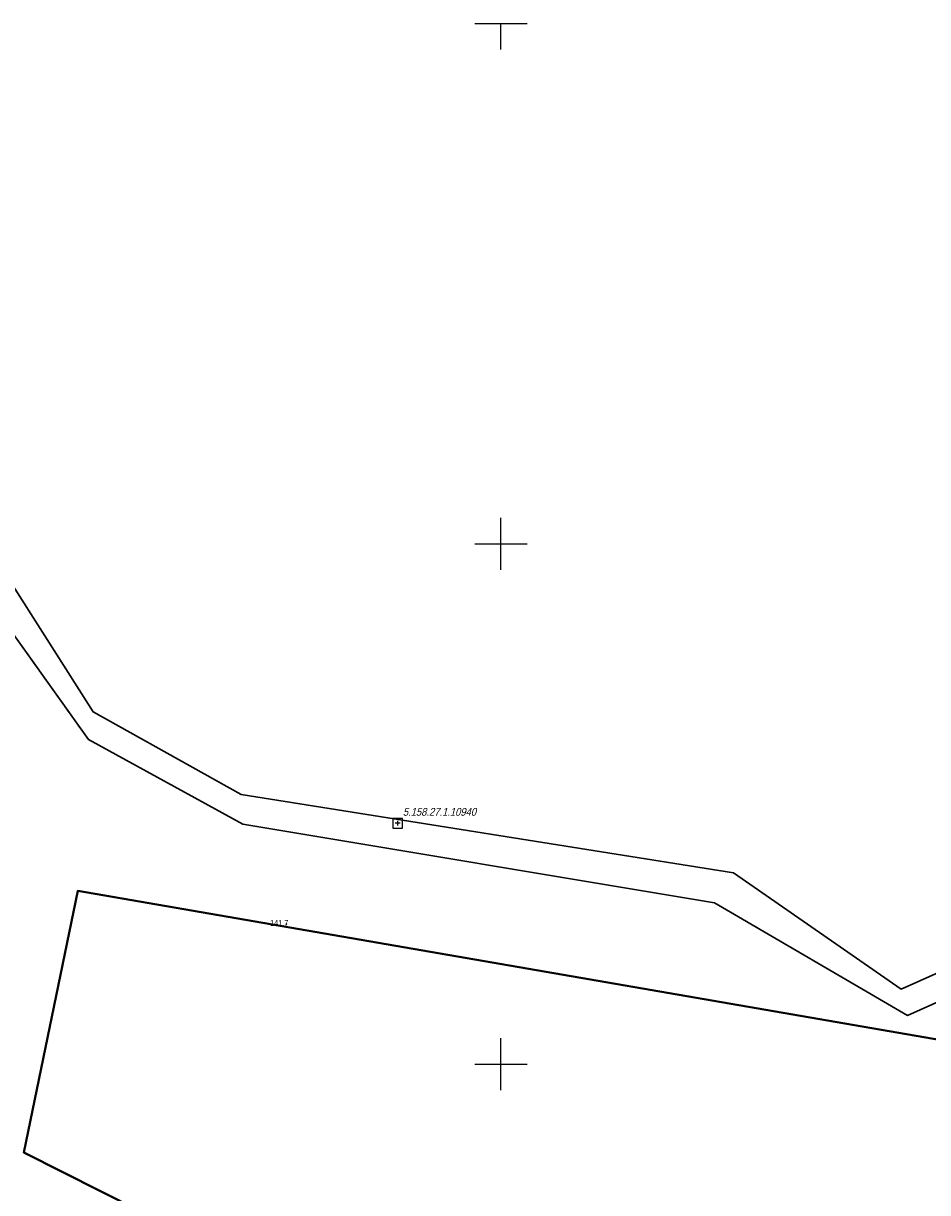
# Model space of a CAD drawing. Header units: metres. Extents: x 5548743 to 5556416, y 5707500 to 5714000.
# Tile 86 of 203: x 5552408 to 5552582, y 5711275 to 5711500. Entities that reach past the tile are written whole.
import ezdxf
from ezdxf.enums import TextEntityAlignment as Align

# ---------------------------------------------------------------- set-up
doc = ezdxf.new("R2010")
doc.units = ezdxf.units.M
doc.header["$MEASUREMENT"] = 0
doc.linetypes.add('1.5_0.75', pattern=[2.25, 1.5, -0.75])
doc.linetypes.add('219-1000', pattern=[0])
doc.layers.get('0').update_dxf_attribs({"color": 2, "linetype": 'CONTINUOUS', "lineweight": 5})
for name, color, linetype in [('216-obręb ewidencyjny', 7, 'CONTINUOUS'), ('217-kontur klasyfikacyjny', 7, 'CONTINUOUS'), ('218-kontur użytku gruntowego', 7, 'CONTINUOUS'), ('219-działka ewidencyjna', 7, 'CONTINUOUS'), ('pikieta naturalna', 7, 'CONTINUOUS'), ('pikieta naturalna-Atr2', 7, 'CONTINUOUS'), ('Szczegółowa osnowa geodezyjna pozioma', 7, 'CONTINUOUS'), ('Szczegółowa osnowa geodezyjna pozioma-Atr103', 7, 'CONTINUOUS'), ('Wstawianie ramki sekcyjnej z opisem', 7, 'CONTINUOUS')]:
    doc.layers.add(name, color=color, linetype=linetype)
doc.styles.get("Standard").update_dxf_attribs({"font": 'Working1250', "width": 0.75})

# ---------------------------------------------------------------- blocks, each defined once
blk = doc.blocks.new('PW01')
at = {"linetype": 'Continuous', "lineweight": 13}
h = blk.add_hatch(color=0, dxfattribs=at)
edge = h.paths.add_edge_path()
edge.add_arc((0, 0), 0.18, 0, 360)
blk = doc.blocks.new('OSSP')
at = {"color": 0}
for p, q in [((-0.939, 0.938), (-0.939, -0.938)), ((-0.939, 0.938), (-0.939, -0.938)), ((0.936, 0.938), (-0.939, 0.938)), ((0.936, 0.938), (-0.939, 0.938)), ((0.45, 0), (-0.45, 0)), ((0.45, 0), (-0.45, 0)), ((0, -0.45), (0, 0.45)), ((0, -0.45), (0, 0.45)), ((0.936, -0.938), (0.936, 0.938)), ((0.936, -0.938), (0.936, 0.938)), ((-0.939, -0.938), (0.936, -0.938)), ((-0.939, -0.938), (0.936, -0.938))]:
    blk.add_line(p, q, dxfattribs=at)
blk = doc.blocks.new('RAMKA1000K')
at = {"color": 0}
for p, q in [((495, 500), (505, 500)), ((500, 495), (500, 500)), ((500, 395), (500, 405)), ((495, 400), (505, 400)), ((500, 295), (500, 305)), ((495, 300), (505, 300))]:
    blk.add_line(p, q, dxfattribs=at)

msp = doc.modelspace()

# ---------------------------------------------------------------- linework, layer by layer
at = {"layer": '216-obręb ewidencyjny', "color": 4, "linetype": 'Continuous', "lineweight": 35, "flags": 128}
for points in [[(5552408.35, 5711282.97), (5552418.7, 5711333.31), (5552630.48, 5711296.61), (5552652.73, 5711334.79), (5552723.61, 5711292.4), (5552707.75, 5711263.47), (5552673.7, 5711220.96), (5552668.71, 5711163.97), (5552447.39, 5711155.21), (5552439.76, 5711197.02), (5552511.95, 5711230.73)], [(5552418.7, 5711333.31), (5552408.35, 5711282.97), (5552511.95, 5711230.73), (5552439.76, 5711197.02), (5552447.39, 5711155.21), (5552668.71, 5711163.97), (5552673.7, 5711220.96), (5552707.75, 5711263.47), (5552723.61, 5711292.4), (5552652.73, 5711334.79), (5552630.48, 5711296.61)]]:
    msp.add_lwpolyline(points, close=True, dxfattribs=at)
at = {"layer": '217-kontur klasyfikacyjny', "color": 3, "linetype": '1.5_0.75', "lineweight": 18, "flags": 128}
for points in [[(5552418.7, 5711333.31), (5552408.35, 5711282.97)], [(5552630.48, 5711296.61), (5552418.7, 5711333.31)], [(5552408.35, 5711282.97), (5552511.95, 5711230.73)]]:
    msp.add_lwpolyline(points, dxfattribs=at)
at = {"layer": '218-kontur użytku gruntowego', "color": 70, "linetype": '1.5_0.75', "lineweight": 18, "flags": 128}
for points in [[(5552421.65, 5711367.67), (5552404.85, 5711394.06)], [(5552404.85, 5711394.06), (5552421.65, 5711367.67)], [(5552401.73, 5711388.96), (5552420.72, 5711362.34)], [(5552420.72, 5711362.34), (5552401.73, 5711388.96)], [(5552450.11, 5711351.8), (5552421.65, 5711367.67)], [(5552421.65, 5711367.67), (5552450.11, 5711351.8)], [(5552694.66, 5711366.97), (5552576.88, 5711314.38)], [(5552576.88, 5711314.38), (5552694.66, 5711366.97)], [(5552420.72, 5711362.34), (5552450.43, 5711346.08)], [(5552450.43, 5711346.08), (5552420.72, 5711362.34)], [(5552578.1, 5711309.35), (5552692.83, 5711360.66)], [(5552692.83, 5711360.66), (5552578.1, 5711309.35)], [(5552544.65, 5711336.77), (5552450.11, 5711351.8)], [(5552450.11, 5711351.8), (5552544.65, 5711336.77)], [(5552450.43, 5711346.08), (5552541.04, 5711331.01)], [(5552541.04, 5711331.01), (5552450.43, 5711346.08)], [(5552576.88, 5711314.38), (5552544.65, 5711336.77)], [(5552544.65, 5711336.77), (5552576.88, 5711314.38)], [(5552418.7, 5711333.31), (5552408.35, 5711282.97)], [(5552408.35, 5711282.97), (5552418.7, 5711333.31)], [(5552630.48, 5711296.61), (5552418.7, 5711333.31)], [(5552418.7, 5711333.31), (5552630.48, 5711296.61)], [(5552541.04, 5711331.01), (5552578.1, 5711309.35)], [(5552578.1, 5711309.35), (5552541.04, 5711331.01)], [(5552408.35, 5711282.97), (5552511.95, 5711230.73)], [(5552511.95, 5711230.73), (5552408.35, 5711282.97)]]:
    msp.add_lwpolyline(points, dxfattribs=at)
at = {"layer": '219-działka ewidencyjna', "color": 94, "linetype": '219-1000', "lineweight": 30, "flags": 128}
for points in [[(5552404.85, 5711394.06), (5552421.65, 5711367.67)], [(5552401.73, 5711388.96), (5552420.72, 5711362.34)], [(5552421.65, 5711367.67), (5552450.11, 5711351.8)], [(5552694.66, 5711366.97), (5552576.88, 5711314.38)], [(5552420.72, 5711362.34), (5552450.43, 5711346.08)], [(5552692.83, 5711360.66), (5552578.1, 5711309.35)], [(5552450.11, 5711351.8), (5552544.65, 5711336.77)], [(5552450.43, 5711346.08), (5552541.04, 5711331.01)], [(5552544.65, 5711336.77), (5552576.88, 5711314.38)], [(5552408.35, 5711282.97), (5552418.7, 5711333.31)], [(5552418.7, 5711333.31), (5552630.48, 5711296.61)], [(5552541.04, 5711331.01), (5552578.1, 5711309.35)], [(5552408.35, 5711282.97), (5552511.95, 5711230.73)]]:
    msp.add_lwpolyline(points, dxfattribs=at)

# ---------------------------------------------------------------- block references
at = {"layer": 'pikieta naturalna', "color": 252, "linetype": 'Continuous', "lineweight": 13}
msp.add_blockref('PW01', (5552458.77, 5711326.9), dxfattribs=at)
at = {"layer": 'Szczegółowa osnowa geodezyjna pozioma', "color": 252, "linetype": 'Continuous', "lineweight": 13}
msp.add_blockref('OSSP', (5552480.151, 5711346.264), dxfattribs=at)
at = {"layer": 'Wstawianie ramki sekcyjnej z opisem', "color": 8, "linetype": 'Continuous', "lineweight": 5}
msp.add_blockref('RAMKA1000K', (5552000, 5711000), dxfattribs=at)
msp.add_blockref('RAMKA1000K', (5552000, 5711000), dxfattribs=at)
msp.add_blockref('RAMKA1000K', (5552000, 5711000), dxfattribs=at)
msp.add_blockref('RAMKA1000K', (5552000, 5711000), dxfattribs=at)

# ---------------------------------------------------------------- texts
at = {"layer": 'pikieta naturalna-Atr2', "color": 252, "width": 0.9}
msp.add_text('141.7', height=1.125, dxfattribs=at).set_placement((5552455.63, 5711326.53))
at = {"layer": 'Szczegółowa osnowa geodezyjna pozioma-Atr103', "color": 252, "oblique": 15, "width": 0.9}
msp.add_text('5.158.27.1.10940', height=1.5, dxfattribs=at).set_placement((5552481.151, 5711347.264), align=Align.BOTTOM_LEFT)

doc.saveas('drawing.dxf')
